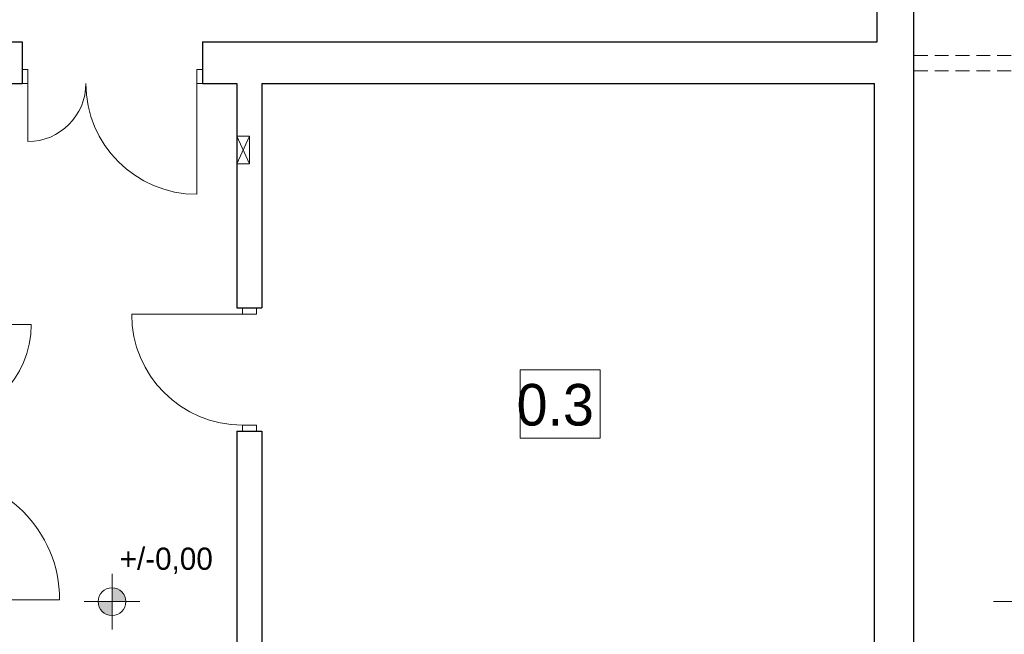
# Model space of a CAD drawing. Header units: inches. Extents: x -515158 to -470211, y -1887 to 84268.
# Tile 27 of 102: x -481176 to -474072, y 2613 to 7047. Entities that reach past the tile are written whole.
import ezdxf

# ---------------------------------------------------------------- set-up
doc = ezdxf.new("R2010")
doc.units = ezdxf.units.IN
doc.header["$MEASUREMENT"] = 0
doc.linetypes.add('Krawędzie ukryte', pattern=[150, 100, -50])
for name, color, linetype, lineweight in [('#podkład', 252, 'Continuous', 9), ('INSTALACJA IE_Nr_Pióra__88', 252, 'Continuous', 20), ('INWENT OPISY_Nr_Pióra__21', 252, 'Continuous', 9), ('INWENT RZĘDNE_Nr_Pióra__21', 252, 'Continuous', 9), ('INWENT. DRZWI_Nr_Pióra__5', 252, 'Continuous', 13), ('INWENT.ŚCIANY_Nr_Pióra__1', 252, 'Continuous', 25), ('Istniejące stropy_Nr_Pióra__5', 252, 'Continuous', 13)]:
    doc.layers.add(name, color=color, linetype=linetype, lineweight=lineweight)
doc.styles.add('GENERATED_STYLE_3', font='txt')
doc.styles.add('GENERATED_STYLE_4', font='txt')

# ---------------------------------------------------------------- blocks, each defined once
blk = doc.blocks.new('parter')
at = {"layer": 'INWENT RZĘDNE_Nr_Pióra__21', "linetype": 'Continuous'}
for points in [[(-480510.2, 34978.7), (-480410.2, 34978.7), (-480417.8, 35017), (-480439.5, 35049.4), (-480471.9, 35071.1), (-480510.2, 35078.7)], [(-480510.2, 34978.7), (-480610.2, 34978.7), (-480602.6, 34940.4), (-480580.9, 34908), (-480548.4, 34886.3), (-480510.2, 34878.7)]]:
    blk.add_hatch(color=252, dxfattribs=at).paths.add_polyline_path(points, flags=0)
at = {"color": 252}
for p, q in [((-477564.4, 36157.1), (-477564.4, 36651.2)), ((-477564.4, 36651.2), (-476988.4, 36651.2)), ((-476988.4, 36651.2), (-476988.4, 36157.1)), ((-476988.4, 36157.1), (-477564.4, 36157.1))]:
    blk.add_line(p, q, dxfattribs=at)
at = {"layer": 'INSTALACJA IE_Nr_Pióra__88', "color": 252, "linetype": 'Continuous'}
for p, q in [((-479518.3, 38137.6), (-479608.3, 38337.6)), ((-479608.3, 38137.6), (-479518.3, 38337.6)), ((-479608.3, 38337.6), (-479518.3, 38337.6)), ((-479608.3, 38137.6), (-479608.3, 38337.6)), ((-479518.3, 38337.6), (-479518.3, 38137.6)), ((-479518.3, 38137.6), (-479608.3, 38137.6))]:
    blk.add_line(p, q, dxfattribs=at)
at = {"layer": 'INWENT OPISY_Nr_Pióra__21', "color": 252, "linetype": 'Continuous'}
for p, q in [((-477564.4, 36157.1), (-477564.4, 36651.2)), ((-477564.4, 36651.2), (-476988.4, 36651.2)), ((-476988.4, 36651.2), (-476988.4, 36157.1)), ((-476988.4, 36157.1), (-477564.4, 36157.1))]:
    blk.add_line(p, q, dxfattribs=at)
at = {"layer": 'INWENT RZĘDNE_Nr_Pióra__21', "color": 252, "linetype": 'Continuous'}
for p, q in [((-480510.2, 34778.7), (-480510.2, 35178.7)), ((-480710.2, 34978.7), (-480310.2, 34978.7)), ((-474149.9, 34978.7), (-473749.9, 34978.7))]:
    blk.add_line(p, q, dxfattribs=at)
blk.add_circle((-480510.2, 34978.7), 100, dxfattribs=at)
at = {"layer": 'INWENT. DRZWI_Nr_Pióra__5', "color": 252, "linetype": 'Continuous'}
for p, q in [((-481118.3, 38817.6), (-481158.3, 38817.6)), ((-481118.3, 38717.6), (-481118.3, 38817.6)), ((-479898.3, 38817.6), (-479858.3, 38817.6)), ((-479898.3, 38717.6), (-479898.3, 38817.6)), ((-481158.3, 38717.6), (-481118.3, 38717.6)), ((-481118.3, 38717.6), (-481118.3, 38297.6)), ((-479898.3, 38717.6), (-479898.3, 37917.6)), ((-479858.3, 38717.6), (-479898.3, 38717.6)), ((-479568.3, 37097.6), (-479568.3, 37052.6)), ((-479468.3, 37052.6), (-479468.3, 37097.6)), ((-479568.3, 37052.6), (-480368.3, 37052.6)), ((-479568.3, 37052.6), (-479468.3, 37052.6)), ((-481793.3, 36977.6), (-481093.3, 36977.6)), ((-479568.3, 36252.6), (-479468.3, 36252.6)), ((-479568.3, 36207.6), (-479568.3, 36252.6)), ((-479468.3, 36252.6), (-479468.3, 36207.6)), ((-481788.3, 34992.6), (-480888.3, 34992.6))]:
    blk.add_line(p, q, dxfattribs=at)
for centre, radius, start, end in [((-481118.3, 38717.6), 420, 270, 0), ((-479898.3, 38717.6), 800, 180, 270), ((-479568.3, 37052.6), 800, 180, 270), ((-481793.3, 36977.6), 700, 270, 0), ((-481788.3, 34992.6), 900, 0, 90)]:
    blk.add_arc(centre, radius, start, end, dxfattribs=at)
at = {"layer": 'INWENT.ŚCIANY_Nr_Pióra__1', "color": 252, "linetype": 'Continuous'}
for p, q in [((-474988.3, 39017.6), (-474988.3, 44337.6)), ((-474723.3, 33467.6), (-474723.3, 44337.6)), ((-488348.3, 39017.6), (-481158.3, 39017.6)), ((-481158.3, 39017.6), (-481158.3, 38717.6)), ((-479858.3, 39017.6), (-474988.3, 39017.6)), ((-479858.3, 39017.6), (-479858.3, 38717.6)), ((-488348.3, 38717.6), (-481158.3, 38717.6)), ((-479858.3, 38717.6), (-479608.3, 38717.6)), ((-479608.3, 38717.6), (-479608.3, 37097.6)), ((-479428.3, 38717.6), (-475008.3, 38717.6)), ((-479428.3, 38717.6), (-479428.3, 37097.6)), ((-475008.3, 33467.6), (-475008.3, 38717.6)), ((-479608.3, 37097.6), (-479428.3, 37097.6)), ((-479608.3, 36207.6), (-479608.3, 33467.6)), ((-479608.3, 36207.6), (-479428.3, 36207.6)), ((-479428.3, 36207.6), (-479428.3, 33467.6))]:
    blk.add_line(p, q, dxfattribs=at)
at = {"layer": 'Istniejące stropy_Nr_Pióra__5', "color": 252, "linetype": 'Krawędzie ukryte'}
for p, q in [((-474723.3, 38917.6), (-472623.3, 38917.6)), ((-474723.3, 38807.6), (-472623.3, 38807.6))]:
    blk.add_line(p, q, dxfattribs=at)
at = {"layer": 'INWENT OPISY_Nr_Pióra__21', "color": 252, "linetype": 'Continuous', "style": 'GENERATED_STYLE_4'}
blk.add_text('0.3', height=300, dxfattribs=at).set_placement((-477590.7, 36249.1))
at = {"layer": 'INWENT RZĘDNE_Nr_Pióra__21', "color": 252, "insert": (-480454.9, 35178.7), "char_height": 160, "attachment_point": 7, "style": 'GENERATED_STYLE_3'}
blk.add_mtext('{+/-0,00}', dxfattribs=at)

msp = doc.modelspace()

# ---------------------------------------------------------------- block references
at = {"layer": '#podkład'}
msp.add_blockref('parter', (0, -32129.9), dxfattribs=at)

doc.saveas('drawing.dxf')
